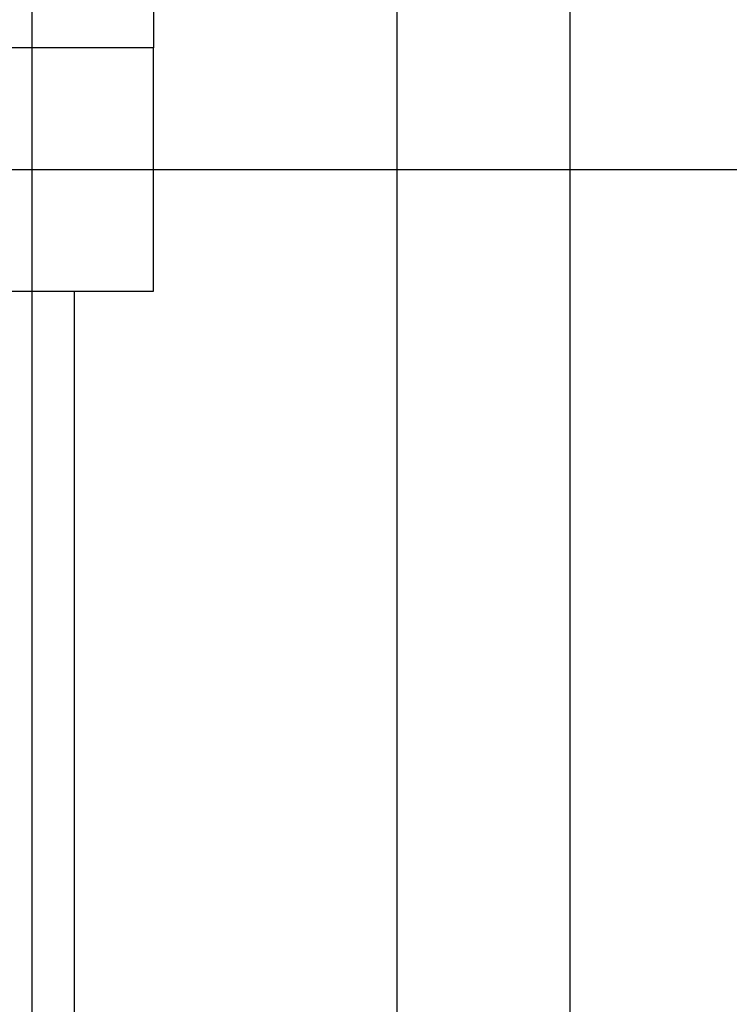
# Model space of a CAD drawing. Header units: centimetres. Extents: x -228435 to 46820, y -89367 to 152985.
# Tile 27 of 256: x -59160 to -57994, y 9629 to 11246. Entities that reach past the tile are written whole.
import ezdxf

# ---------------------------------------------------------------- set-up
doc = ezdxf.new("R2010")
doc.units = ezdxf.units.CM
doc.header["$LTSCALE"] = 50
for name, pattern in [('Kondygnacja  -0_5$0$HIDDEN', [9.525, 6.35, -3.175]), ('Kondygnacja  -0_5$0$HIDDEN2', [4.7625, 3.175, -1.5875]), ('Osie rzutów$0$DASHDOT2', [12.7, 6.35, -3.175, 0, -3.175])]:
    doc.linetypes.add(name, pattern=pattern)
for name, color, linetype in [('Kondygnacja  -0_5$0$ARCH_KONSTR_POWYŻEJ RZUTU', 8, 'Kondygnacja  -0_5$0$HIDDEN'), ('Kondygnacja  -0_5$0$ARCH_KONSTR_POWYŻEJ RZUTU_IST', 8, 'Kondygnacja  -0_5$0$HIDDEN2'), ('Kondygnacja  -0_5$0$ARCH_MUROWANE_IST', 8, 'Continuous'), ('Kondygnacja  -0_5$0$ARCH_ŻELBET_IST', 8, 'Continuous'), ('Osie rzutów$0$ARCH_INFO_OSIE_IST', 8, 'Osie rzutów$0$DASHDOT2'), ('Osie rzutów$0$ARCH_INFO_OSIE_OPISY_IST', 8, 'Continuous')]:
    doc.layers.add(name, color=color, linetype=linetype)

# ---------------------------------------------------------------- blocks, each defined once
blk = doc.blocks.new('Osie rzutów')
at = {"layer": 'Osie rzutów$0$ARCH_INFO_OSIE_IST', "ltscale": 10}
for p, q in [((6200, 12510), (6200, 4800)), ((6200, 12510), (6200, 4571.18)), ((6260, 12510), (6260, 4623.26)), ((4436.04, 5600), (15156.54, 5600))]:
    blk.add_line(p, q, dxfattribs=at)
blk = doc.blocks.new('Kondygnacja  -0_5$0$konstrukcja istniejąca -0.5')
at = {"layer": 'Kondygnacja  -0_5$0$ARCH_KONSTR_POWYŻEJ RZUTU_IST', "ltscale": 10}
blk.add_line((6288.46, 4975), (6288.46, 12225), dxfattribs=at)

msp = doc.modelspace()

# ---------------------------------------------------------------- linework, layer by layer
at = {"layer": 'Kondygnacja  -0_5$0$ARCH_MUROWANE_IST', "ltscale": 4}
for p, q in [((-58940, 16800), (-58940, 11200)), ((-59070, 9550), (-59070, 10800))]:
    msp.add_line(p, q, dxfattribs=at)
at = {"layer": 'Kondygnacja  -0_5$0$ARCH_ŻELBET_IST', "ltscale": 4}
msp.add_lwpolyline([(-59340, 10800), (-58940, 10800), (-58940, 11200), (-59340, 11200)], close=True, dxfattribs=at)
msp.add_lwpolyline([(-59340, 10800), (-58940, 10800), (-58940, 11200), (-59340, 11200)], close=True, dxfattribs=at)
msp.add_lwpolyline([(-59340, 10800), (-58940, 10800), (-58940, 11200), (-59340, 11200)], close=True, dxfattribs=at)

# ---------------------------------------------------------------- block references
at = {"layer": 'Kondygnacja  -0_5$0$ARCH_KONSTR_POWYŻEJ RZUTU', "xscale": 10, "yscale": 10, "zscale": 10}
msp.add_blockref('Kondygnacja  -0_5$0$konstrukcja istniejąca -0.5', (-121140, -45000), dxfattribs=at)
at = {"layer": 'Osie rzutów$0$ARCH_INFO_OSIE_OPISY_IST', "xscale": 10, "yscale": 10, "zscale": 10}
msp.add_blockref('Osie rzutów', (-121140, -45000), dxfattribs=at)

doc.saveas('drawing.dxf')
